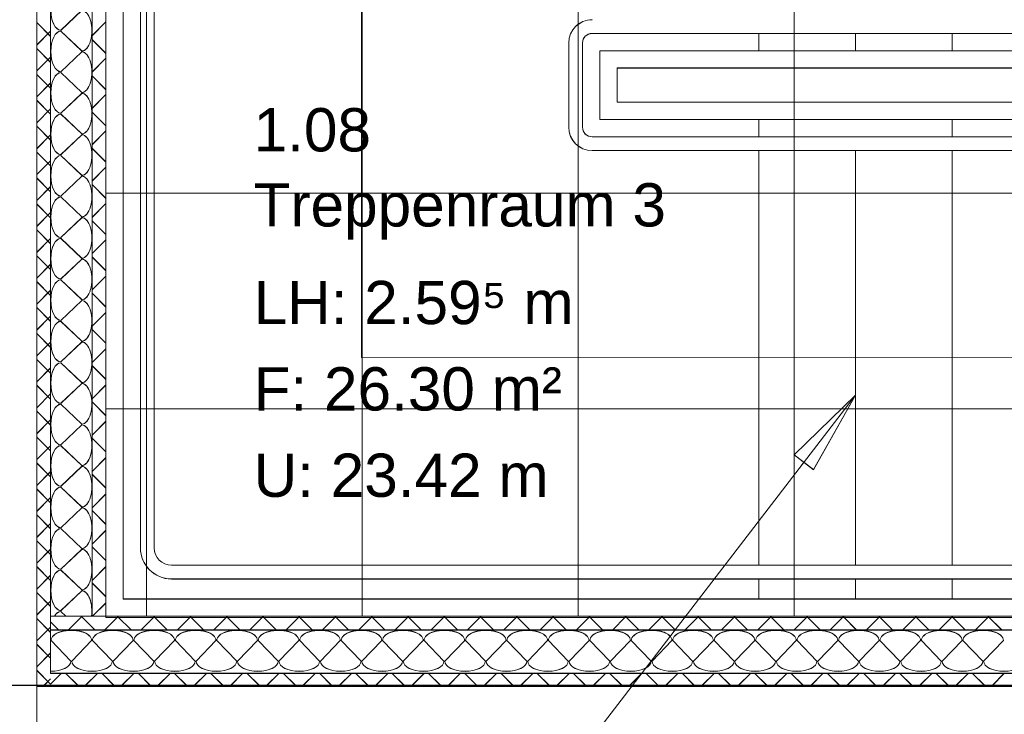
# Model space of a CAD drawing. Extents: x 229 to 926, y 37 to 878.
# Tile 3 of 162: x 381 to 438, y 96 to 136. Entities that reach past the tile are written whole.
import ezdxf
from ezdxf.lldxf.tags import DXFTag

# ---------------------------------------------------------------- set-up
doc = ezdxf.new("R2010")
doc.units = 0
doc.layers.get('0').update_dxf_attribs({"lineweight": 13})
doc.layers.add('A_BI_Aussenwand', color=5, linetype='Continuous', lineweight=18, true_color=0x0000ff, plot=False)
for name, color, linetype, lineweight in [('Axen', 7, 'Continuous', 25), ('Axen-A03ENIVKI0', 7, 'Continuous', 25), ('Beschriftung', 7, 'Continuous', 25), ('Beschriftung-A03ENIVII0', 7, 'Continuous', 25), ('Deckenspiegel', 7, 'Continuous', 25), ('Fullfläche', 7, 'Continuous', 25), ('Fullfläche-A03ENIVQI0', 7, 'Continuous', 25), ('Räume', 7, 'Continuous', 25), ('Räume-A03ENIVSI0', 7, 'Continuous', 25), ('Treppen', 7, 'Continuous', 25), ('Treppen-A03ENIVPI0', 7, 'Continuous', 25), ('Wände', 7, 'Continuous', 25), ('Wände-A03ENIVMI0', 7, 'Continuous', 25)]:
    doc.layers.add(name, color=color, linetype=linetype, lineweight=lineweight)
doc.styles.get("Standard").update_dxf_attribs({"font": 'arial.ttf'})
tags = doc.linetypes.add('ALL_S25', pattern=[0.001, 0, -0.001]).pattern_tags.tags
tags[6:7] = [DXFTag(74, 4), DXFTag(75, 0), DXFTag(340, '0'), DXFTag(46, 1.0), DXFTag(50, 0.0), DXFTag(44, 0.0), DXFTag(45, 0.0)]
tags[4:5] = [DXFTag(74, 4), DXFTag(75, 0), DXFTag(340, '0'), DXFTag(46, 1.0), DXFTag(50, 0.0), DXFTag(44, 0.0), DXFTag(45, 0.0)]
tags = doc.linetypes.add('ALL_S25-A03ENIVOI0', pattern=[0.001, 0, -0.001]).pattern_tags.tags
tags[6:7] = [DXFTag(74, 4), DXFTag(75, 0), DXFTag(340, '0'), DXFTag(46, 1.0), DXFTag(50, 0.0), DXFTag(44, 0.0), DXFTag(45, 0.0)]
tags[4:5] = [DXFTag(74, 4), DXFTag(75, 0), DXFTag(340, '0'), DXFTag(46, 1.0), DXFTag(50, 0.0), DXFTag(44, 0.0), DXFTag(45, 0.0)]

# ---------------------------------------------------------------- blocks, each defined once
blk = doc.blocks.new('Referenz-A03ENIVGI0', base_point=(255.728, 66.032))
at = {"layer": 'Axen', "color": 0, "linetype": 'ALL_S25', "lineweight": -2, "ltscale": 0.13}
for p, q in [((381.634, 66.032), (381.634, 801.546)), ((735.547, 97.34), (301.598, 97.34))]:
    blk.add_line(p, q, dxfattribs=at)
at = {"layer": 'Beschriftung', "color": 0, "lineweight": -2}
for p, q in [((429.034, 114.14), (392.076, 66.032)), ((425.494, 110.68), (429.034, 114.14)), ((425.494, 110.68), (429.034, 114.14)), ((429.034, 114.14), (426.604, 109.827)), ((429.034, 114.14), (426.604, 109.827)), ((429.034, 114.14), (429.034, 114.14)), ((429.034, 114.14), (429.034, 114.14)), ((429.034, 114.14), (429.034, 114.14)), ((426.604, 109.827), (425.494, 110.68)), ((426.604, 109.827), (425.494, 110.68)), ((426.049, 110.254), (425.836, 109.976))]:
    blk.add_line(p, q, dxfattribs=at)
at = {"layer": 'Fullfläche', "color": 0, "lineweight": -2}
for p, q in [((384.234, 136.416), (383.034, 135.264)), ((381.634, 135.71), (382.434, 134.911)), ((384.834, 134.953), (385.634, 135.755)), ((381.634, 134.412), (382.434, 135.212)), ((383.034, 135.216), (384.234, 134.064)), ((384.834, 134.723), (385.634, 133.926)), ((381.634, 134.21), (382.434, 133.411)), ((384.234, 134.016), (383.034, 132.864)), ((381.634, 132.912), (382.434, 133.712)), ((384.834, 132.85), (385.634, 133.652)), ((381.634, 132.71), (382.434, 131.911)), ((383.034, 132.816), (384.234, 131.664)), ((384.834, 132.626), (385.634, 131.829)), ((381.634, 131.412), (382.434, 132.212)), ((381.634, 131.21), (382.434, 130.411)), ((384.234, 131.616), (383.034, 130.464)), ((384.834, 130.747), (385.634, 131.549)), ((381.634, 129.912), (382.434, 130.712)), ((383.034, 130.416), (384.234, 129.264)), ((384.834, 130.529), (385.634, 129.732)), ((381.634, 129.71), (382.434, 128.911)), ((384.834, 128.644), (385.634, 129.446)), ((381.634, 128.412), (382.434, 129.212)), ((384.234, 129.216), (383.034, 128.064)), ((384.834, 128.432), (385.634, 127.635)), ((381.634, 128.21), (382.434, 127.411)), ((381.634, 126.912), (382.434, 127.712)), ((383.034, 128.016), (384.234, 126.864)), ((384.834, 126.541), (385.634, 127.343)), ((381.634, 126.71), (382.434, 125.911)), ((384.234, 126.816), (383.034, 125.664)), ((381.634, 125.412), (382.434, 126.212)), ((384.834, 126.335), (385.634, 125.538)), ((383.034, 125.616), (384.234, 124.464)), ((381.634, 125.21), (382.434, 124.411)), ((384.834, 124.438), (385.634, 125.24)), ((381.634, 123.912), (382.434, 124.711)), ((384.234, 124.416), (383.034, 123.264)), ((384.834, 124.238), (385.634, 123.441)), ((381.634, 123.71), (382.434, 122.911)), ((381.634, 122.412), (382.434, 123.212)), ((383.034, 123.216), (384.234, 122.064)), ((384.834, 122.335), (385.634, 123.137)), ((381.634, 122.21), (382.434, 121.411)), ((384.234, 122.016), (383.034, 120.864)), ((384.834, 122.141), (385.634, 121.344)), ((381.634, 120.912), (382.434, 121.711)), ((384.834, 120.232), (385.634, 121.034)), ((381.634, 120.71), (382.434, 119.911)), ((383.034, 120.816), (384.234, 119.664)), ((381.634, 119.412), (382.434, 120.211)), ((384.834, 120.044), (385.634, 119.247)), ((381.634, 119.21), (382.434, 118.411)), ((384.234, 119.616), (383.034, 118.464)), ((381.634, 117.912), (382.434, 118.711)), ((384.834, 118.129), (385.634, 118.931)), ((383.034, 118.416), (384.234, 117.264)), ((381.634, 117.71), (382.434, 116.911)), ((384.834, 117.947), (385.634, 117.15)), ((381.634, 116.412), (382.434, 117.211)), ((384.234, 117.216), (383.034, 116.064)), ((384.834, 116.026), (385.634, 116.828)), ((381.634, 116.21), (382.434, 115.411)), ((383.034, 116.016), (384.234, 114.864)), ((384.834, 115.85), (385.634, 115.053)), ((381.634, 114.912), (382.434, 115.711)), ((381.634, 114.71), (382.434, 113.911)), ((384.234, 114.816), (383.034, 113.664)), ((384.834, 113.924), (385.634, 114.725)), ((381.634, 113.412), (382.434, 114.211)), ((383.034, 113.616), (384.234, 112.464)), ((384.834, 113.753), (385.634, 112.956)), ((381.634, 113.21), (382.434, 112.411)), ((381.634, 111.912), (382.434, 112.711)), ((384.234, 112.416), (383.034, 111.264)), ((384.834, 111.82), (385.634, 112.622)), ((381.634, 111.71), (382.434, 110.911)), ((381.634, 110.412), (382.434, 111.211)), ((383.034, 111.216), (384.234, 110.064)), ((384.834, 111.655), (385.634, 110.859)), ((381.634, 110.21), (382.434, 109.411)), ((384.834, 109.718), (385.634, 110.519)), ((381.634, 108.912), (382.434, 109.711)), ((384.234, 110.016), (383.034, 108.864)), ((384.834, 109.558), (385.634, 108.761)), ((381.634, 108.71), (382.434, 107.911)), ((383.034, 108.816), (384.234, 107.664)), ((384.834, 107.615), (385.634, 108.416)), ((381.634, 107.412), (382.434, 108.211)), ((381.634, 107.21), (382.434, 106.411)), ((384.234, 107.616), (383.034, 106.464)), ((384.834, 107.461), (385.634, 106.664)), ((381.634, 105.912), (382.434, 106.711)), ((383.034, 106.416), (384.234, 105.264)), ((384.834, 105.512), (385.634, 106.313)), ((381.634, 105.71), (382.434, 104.911)), ((381.634, 104.412), (382.434, 105.211)), ((384.234, 105.216), (383.034, 104.064)), ((384.834, 105.364), (385.634, 104.567)), ((381.634, 104.21), (382.434, 103.411)), ((383.034, 104.016), (384.234, 102.864)), ((384.834, 103.409), (385.634, 104.21)), ((381.634, 102.912), (382.434, 103.711)), ((384.834, 103.267), (385.634, 102.47)), ((381.634, 102.71), (382.434, 101.911)), ((384.234, 102.816), (383.034, 101.664)), ((381.634, 101.412), (382.434, 102.211)), ((384.868, 101.34), (385.634, 102.107)), ((383.034, 101.616), (383.321, 101.34)), ((381.634, 101.21), (382.434, 100.411)), ((382.434, 101.013), (382.909, 100.538)), ((384.232, 101.311), (383.459, 100.538)), ((384.208, 101.337), (384.232, 101.313)), ((384.26, 101.337), (384.236, 101.313)), ((384.236, 101.311), (385.009, 100.538)), ((386.332, 101.311), (385.559, 100.538)), ((386.308, 101.337), (386.332, 101.313)), ((386.36, 101.337), (386.336, 101.313)), ((386.336, 101.311), (387.109, 100.538)), ((388.432, 101.311), (387.659, 100.538)), ((388.408, 101.338), (388.432, 101.313)), ((388.46, 101.338), (388.436, 101.313)), ((388.436, 101.311), (389.209, 100.538)), ((390.532, 101.311), (389.76, 100.538)), ((390.508, 101.338), (390.532, 101.313)), ((390.561, 101.338), (390.536, 101.313)), ((390.536, 101.311), (391.309, 100.538)), ((392.632, 101.311), (391.86, 100.538)), ((392.608, 101.338), (392.632, 101.313)), ((392.661, 101.338), (392.636, 101.313)), ((392.636, 101.311), (393.409, 100.538)), ((394.732, 101.311), (393.96, 100.538)), ((394.708, 101.338), (394.732, 101.313)), ((394.761, 101.338), (394.736, 101.313)), ((394.736, 101.311), (395.509, 100.538)), ((396.832, 101.311), (396.06, 100.538)), ((396.808, 101.338), (396.832, 101.313)), ((396.861, 101.338), (396.836, 101.313)), ((396.836, 101.311), (397.608, 100.538)), ((398.932, 101.311), (398.16, 100.538)), ((398.908, 101.338), (398.932, 101.313)), ((398.961, 101.338), (398.936, 101.313)), ((398.936, 101.311), (399.708, 100.538)), ((401.032, 101.311), (400.26, 100.538)), ((401.007, 101.338), (401.032, 101.313)), ((401.061, 101.338), (401.036, 101.313)), ((401.036, 101.311), (401.808, 100.538)), ((403.132, 101.311), (402.36, 100.539)), ((403.108, 101.338), (403.132, 101.313)), ((403.161, 101.338), (403.136, 101.313)), ((403.136, 101.311), (403.908, 100.539)), ((405.232, 101.311), (404.46, 100.539)), ((405.207, 101.338), (405.232, 101.313)), ((405.261, 101.338), (405.236, 101.313)), ((405.236, 101.311), (406.008, 100.539)), ((407.332, 101.311), (406.56, 100.539)), ((407.307, 101.338), (407.332, 101.313)), ((407.361, 101.338), (407.336, 101.313)), ((407.336, 101.311), (408.108, 100.539)), ((409.432, 101.311), (408.66, 100.539)), ((409.407, 101.338), (409.432, 101.313)), ((409.461, 101.338), (409.436, 101.313)), ((409.436, 101.311), (410.208, 100.539)), ((411.532, 101.311), (410.76, 100.539)), ((411.507, 101.339), (411.532, 101.314)), ((411.561, 101.339), (411.536, 101.314)), ((411.536, 101.311), (412.308, 100.539)), ((413.632, 101.311), (412.861, 100.539)), ((413.607, 101.339), (413.632, 101.314)), ((413.662, 101.339), (413.636, 101.314)), ((413.636, 101.311), (414.408, 100.539)), ((415.732, 101.311), (414.961, 100.539)), ((415.707, 101.339), (415.732, 101.314)), ((415.762, 101.339), (415.736, 101.314)), ((415.736, 101.311), (416.508, 100.539)), ((417.832, 101.312), (417.061, 100.539)), ((417.807, 101.339), (417.832, 101.314)), ((417.862, 101.339), (417.836, 101.314)), ((417.836, 101.312), (418.608, 100.539)), ((419.932, 101.312), (419.161, 100.539)), ((419.907, 101.339), (419.932, 101.314)), ((419.962, 101.339), (419.936, 101.314)), ((419.936, 101.312), (420.708, 100.539)), ((422.032, 101.312), (421.261, 100.539)), ((422.007, 101.339), (422.032, 101.314)), ((422.062, 101.339), (422.037, 101.314)), ((422.037, 101.312), (422.808, 100.539)), ((424.132, 101.312), (423.361, 100.539)), ((424.107, 101.339), (424.132, 101.314)), ((424.162, 101.339), (424.137, 101.314)), ((424.137, 101.312), (424.908, 100.54)), ((426.232, 101.312), (425.461, 100.54)), ((426.207, 101.339), (426.232, 101.314)), ((426.262, 101.339), (426.237, 101.314)), ((426.237, 101.312), (427.008, 100.54)), ((428.332, 101.312), (427.561, 100.54)), ((428.307, 101.339), (428.332, 101.314)), ((428.362, 101.339), (428.337, 101.314)), ((428.337, 101.312), (429.108, 100.54)), ((430.432, 101.312), (429.661, 100.54)), ((430.407, 101.339), (430.432, 101.314)), ((430.462, 101.339), (430.437, 101.314)), ((430.437, 101.312), (431.208, 100.54)), ((432.532, 101.312), (431.761, 100.54)), ((432.507, 101.34), (432.532, 101.314)), ((432.562, 101.34), (432.537, 101.314)), ((432.537, 101.312), (433.308, 100.54)), ((434.632, 101.312), (433.861, 100.54)), ((434.607, 101.34), (434.632, 101.314)), ((434.662, 101.34), (434.637, 101.314)), ((434.637, 101.312), (435.408, 100.54)), ((436.732, 101.312), (435.962, 100.54)), ((436.707, 101.34), (436.732, 101.314)), ((436.763, 101.34), (436.737, 101.314)), ((436.737, 101.312), (437.507, 100.54)), ((381.634, 99.912), (382.434, 100.711)), ((382.458, 99.94), (383.61, 98.74)), ((383.658, 98.74), (384.81, 99.94)), ((384.858, 99.94), (386.01, 98.74)), ((386.058, 98.74), (387.21, 99.94)), ((387.258, 99.94), (388.41, 98.74)), ((388.458, 98.74), (389.61, 99.94)), ((389.658, 99.94), (390.81, 98.74)), ((390.858, 98.74), (392.01, 99.94)), ((392.058, 99.94), (393.21, 98.74)), ((393.258, 98.74), (394.41, 99.94)), ((394.458, 99.94), (395.61, 98.74)), ((395.658, 98.74), (396.81, 99.94)), ((396.858, 99.94), (398.01, 98.74)), ((398.058, 98.74), (399.21, 99.94)), ((399.258, 99.94), (400.41, 98.74)), ((400.458, 98.74), (401.61, 99.94)), ((401.658, 99.94), (402.81, 98.74)), ((402.858, 98.74), (404.01, 99.94)), ((404.058, 99.94), (405.21, 98.74)), ((405.258, 98.74), (406.41, 99.94)), ((406.458, 99.94), (407.61, 98.74)), ((407.658, 98.74), (408.81, 99.94)), ((408.858, 99.94), (410.01, 98.74)), ((410.058, 98.74), (411.21, 99.94)), ((411.258, 99.94), (412.41, 98.74)), ((412.458, 98.74), (413.61, 99.94)), ((413.658, 99.94), (414.81, 98.74)), ((414.858, 98.74), (416.01, 99.94)), ((416.058, 99.94), (417.21, 98.74)), ((417.258, 98.74), (418.41, 99.94)), ((418.458, 99.94), (419.61, 98.74)), ((419.658, 98.74), (420.81, 99.94)), ((420.858, 99.94), (422.01, 98.74)), ((422.058, 98.74), (423.21, 99.94)), ((423.258, 99.94), (424.41, 98.74)), ((424.458, 98.74), (425.61, 99.94)), ((425.658, 99.94), (426.81, 98.74)), ((426.858, 98.74), (428.01, 99.94)), ((428.058, 99.94), (429.21, 98.74)), ((429.258, 98.74), (430.41, 99.94)), ((430.458, 99.94), (431.61, 98.74)), ((431.658, 98.74), (432.81, 99.94)), ((432.858, 99.94), (434.01, 98.74)), ((434.058, 98.74), (435.21, 99.94)), ((435.258, 99.94), (436.41, 98.74)), ((436.458, 98.74), (437.61, 99.94)), ((381.634, 99.71), (382.434, 98.911)), ((381.634, 98.412), (382.434, 99.211)), ((381.634, 98.21), (382.434, 97.411)), ((382.062, 97.34), (382.434, 97.711)), ((382.433, 97.408), (383.054, 98.03)), ((384.005, 97.339), (383.314, 98.03)), ((384.464, 97.339), (385.154, 98.03)), ((386.105, 97.339), (385.414, 98.03)), ((386.564, 97.339), (387.254, 98.03)), ((388.205, 97.339), (387.514, 98.03)), ((388.664, 97.339), (389.354, 98.03)), ((390.305, 97.339), (389.614, 98.03)), ((390.764, 97.339), (391.454, 98.03)), ((392.405, 97.339), (391.714, 98.03)), ((392.864, 97.339), (393.555, 98.03)), ((394.505, 97.339), (393.814, 98.03)), ((394.964, 97.339), (395.655, 98.03)), ((396.605, 97.339), (395.914, 98.03)), ((397.064, 97.339), (397.755, 98.03)), ((398.705, 97.339), (398.014, 98.03)), ((399.164, 97.339), (399.855, 98.03)), ((400.805, 97.339), (400.114, 98.03)), ((401.264, 97.339), (401.955, 98.03)), ((402.905, 97.339), (402.214, 98.03)), ((403.364, 97.339), (404.055, 98.03)), ((405.005, 97.339), (404.314, 98.03)), ((405.464, 97.339), (406.155, 98.03)), ((407.105, 97.339), (406.414, 98.03)), ((407.564, 97.339), (408.255, 98.03)), ((409.205, 97.339), (408.514, 98.03)), ((409.664, 97.339), (410.355, 98.03)), ((411.305, 97.339), (410.614, 98.03)), ((411.764, 97.339), (412.455, 98.03)), ((413.405, 97.339), (412.714, 98.03)), ((413.864, 97.339), (414.555, 98.031)), ((415.505, 97.339), (414.814, 98.031)), ((415.965, 97.339), (416.655, 98.031)), ((417.605, 97.339), (416.914, 98.031)), ((418.065, 97.339), (418.755, 98.031)), ((419.705, 97.339), (419.014, 98.031)), ((420.165, 97.339), (420.855, 98.031)), ((421.805, 97.34), (421.114, 98.031)), ((422.265, 97.34), (422.955, 98.031)), ((423.905, 97.34), (423.214, 98.031)), ((424.365, 97.34), (425.055, 98.031)), ((426.005, 97.34), (425.314, 98.031)), ((426.465, 97.34), (427.155, 98.031)), ((428.105, 97.34), (427.414, 98.031)), ((428.565, 97.34), (429.255, 98.031)), ((430.205, 97.34), (429.514, 98.031)), ((430.665, 97.34), (431.355, 98.031)), ((432.305, 97.34), (431.614, 98.031)), ((432.765, 97.34), (433.455, 98.031)), ((434.405, 97.34), (433.714, 98.031)), ((434.865, 97.34), (435.555, 98.031)), ((436.505, 97.34), (435.814, 98.031)), ((436.965, 97.34), (437.655, 98.031))]:
    blk.add_line(p, q, dxfattribs=at)
for centre, major_axis, start_param, end_param in [((383.034, 136.44), (0, -1.176), 4.712389, 6.283185), ((384.234, 135.24), (0, -1.176), 0, 3.141593), ((383.034, 134.04), (0, -1.176), 3.141593, 4.712389), ((383.034, 134.04), (0, -1.176), 4.712389, 6.283185), ((384.234, 132.84), (0, -1.176), 0, 3.141593), ((383.034, 131.64), (0, -1.176), 3.141593, 4.712389), ((383.034, 131.64), (0, -1.176), 4.712389, 6.283185), ((384.234, 130.44), (0, -1.176), 0, 3.141593), ((383.034, 129.24), (0, -1.176), 3.141593, 4.712389), ((383.034, 129.24), (0, -1.176), 4.712389, 6.283185), ((384.234, 128.04), (0, -1.176), 0, 3.141593), ((383.034, 126.84), (0, -1.176), 3.141593, 4.712389), ((383.034, 126.84), (0, -1.176), 4.712389, 6.283185), ((384.234, 125.64), (0, -1.176), 0, 3.141593), ((383.034, 124.44), (0, -1.176), 3.141593, 4.712389), ((383.034, 124.44), (0, -1.176), 4.712389, 6.283185), ((384.234, 123.24), (0, -1.176), 0, 3.141593), ((383.034, 122.04), (0, -1.176), 3.141593, 4.712389), ((383.034, 122.04), (0, -1.176), 4.712389, 6.283185), ((384.234, 120.84), (0, -1.176), 0, 3.141593), ((383.034, 119.64), (0, -1.176), 3.141593, 4.712389), ((383.034, 119.64), (0, -1.176), 4.712389, 6.283185), ((384.234, 118.44), (0, -1.176), 0, 3.141593), ((383.034, 117.24), (0, -1.176), 3.141593, 4.712389), ((383.034, 117.24), (0, -1.176), 4.712389, 6.283185), ((384.234, 116.04), (0, -1.176), 0, 3.141593), ((383.034, 114.84), (0, -1.176), 3.141593, 4.712389), ((383.034, 114.84), (0, -1.176), 4.712389, 6.283185), ((384.234, 113.64), (0, -1.176), 0, 3.141593), ((383.034, 112.44), (0, -1.176), 3.141593, 4.712389), ((383.034, 112.44), (0, -1.176), 4.712389, 6.283185), ((384.234, 111.24), (0, -1.176), 0, 3.141593), ((383.034, 110.04), (0, -1.176), 3.141593, 4.712389), ((383.034, 110.04), (0, -1.176), 4.712389, 6.283185), ((384.234, 108.84), (0, -1.176), 0, 3.141593), ((383.034, 107.64), (0, -1.176), 3.141593, 4.712389), ((383.034, 107.64), (0, -1.176), 4.712389, 6.283185), ((384.234, 106.44), (0, -1.176), 0, 3.141593), ((383.034, 105.24), (0, -1.176), 3.141593, 4.712389), ((383.034, 105.24), (0, -1.176), 4.712389, 6.283185), ((384.234, 104.04), (0, -1.176), 0, 3.141593), ((383.034, 102.84), (0, -1.176), 3.141593, 4.712389), ((383.034, 102.84), (0, -1.176), 4.712389, 6.283185), ((384.234, 101.64), (0, -1.176), 1.312907, 3.141593), ((383.034, 100.44), (0, -1.176), 3.141593, 3.84084), ((383.634, 99.94), (1.176, 0), 0, 3.141593), ((386.034, 99.94), (1.176, 0), 0, 3.141593), ((388.434, 99.94), (1.176, 0), 0, 3.141593), ((390.834, 99.94), (1.176, 0), 0, 3.141593), ((393.234, 99.94), (1.176, 0), 0, 3.141593), ((395.634, 99.94), (1.176, 0), 0, 3.141593), ((398.034, 99.94), (1.176, 0), 0, 3.141593), ((400.434, 99.94), (1.176, 0), 0, 3.141593), ((402.834, 99.94), (1.176, 0), 0, 3.141593), ((405.234, 99.94), (1.176, 0), 0, 3.141593), ((407.634, 99.94), (1.176, 0), 0, 3.141593), ((410.034, 99.94), (1.176, 0), 0, 3.141593), ((412.434, 99.94), (1.176, 0), 0, 3.141593), ((414.834, 99.94), (1.176, 0), 0, 3.141593), ((417.234, 99.94), (1.176, 0), 0, 3.141593), ((419.634, 99.94), (1.176, 0), 0, 3.141593), ((422.034, 99.94), (1.176, 0), 0, 3.141593), ((424.434, 99.94), (1.176, 0), 0, 3.141593), ((426.834, 99.94), (1.176, 0), 0, 3.141593), ((429.234, 99.94), (1.176, 0), 0, 3.141593), ((431.634, 99.94), (1.176, 0), 0, 3.141593), ((434.034, 99.94), (1.176, 0), 0, 3.141593), ((436.434, 99.94), (1.176, 0), 0, 3.141593), ((382.434, 98.74), (1.176, 0), 4.712389, 6.283185), ((384.834, 98.74), (1.176, 0), 3.141593, 4.712389), ((384.834, 98.74), (1.176, 0), 4.712389, 6.283185), ((387.234, 98.74), (1.176, 0), 3.141593, 4.712389), ((387.234, 98.74), (1.176, 0), 4.712389, 6.283185), ((389.634, 98.74), (1.176, 0), 3.141593, 4.712389), ((389.634, 98.74), (1.176, 0), 4.712389, 6.283185), ((392.034, 98.74), (1.176, 0), 3.141593, 4.712389), ((392.034, 98.74), (1.176, 0), 4.712389, 6.283185), ((394.434, 98.74), (1.176, 0), 3.141593, 4.712389), ((394.434, 98.74), (1.176, 0), 4.712389, 6.283185), ((396.834, 98.74), (1.176, 0), 3.141593, 4.712389), ((396.834, 98.74), (1.176, 0), 4.712389, 6.283185), ((399.234, 98.74), (1.176, 0), 3.141593, 4.712389), ((399.234, 98.74), (1.176, 0), 4.712389, 6.283185), ((401.634, 98.74), (1.176, 0), 3.141593, 4.712389), ((401.634, 98.74), (1.176, 0), 4.712389, 6.283185), ((404.034, 98.74), (1.176, 0), 3.141593, 4.712389), ((404.034, 98.74), (1.176, 0), 4.712389, 6.283185), ((406.434, 98.74), (1.176, 0), 3.141593, 4.712389), ((406.434, 98.74), (1.176, 0), 4.712389, 6.283185), ((408.834, 98.74), (1.176, 0), 3.141593, 4.712389), ((408.834, 98.74), (1.176, 0), 4.712389, 6.283185), ((411.234, 98.74), (1.176, 0), 3.141593, 4.712389), ((411.234, 98.74), (1.176, 0), 4.712389, 6.283185), ((413.634, 98.74), (1.176, 0), 3.141593, 4.712389), ((413.634, 98.74), (1.176, 0), 4.712389, 6.283185), ((416.034, 98.74), (1.176, 0), 3.141593, 4.712389), ((416.034, 98.74), (1.176, 0), 4.712389, 6.283185), ((418.434, 98.74), (1.176, 0), 3.141593, 4.712389), ((418.434, 98.74), (1.176, 0), 4.712389, 6.283185), ((420.834, 98.74), (1.176, 0), 3.141593, 4.712389), ((420.834, 98.74), (1.176, 0), 4.712389, 6.283185), ((423.234, 98.74), (1.176, 0), 3.141593, 4.712389), ((423.234, 98.74), (1.176, 0), 4.712389, 6.283185), ((425.634, 98.74), (1.176, 0), 3.141593, 4.712389), ((425.634, 98.74), (1.176, 0), 4.712389, 6.283185), ((428.034, 98.74), (1.176, 0), 3.141593, 4.712389), ((428.034, 98.74), (1.176, 0), 4.712389, 6.283185), ((430.434, 98.74), (1.176, 0), 3.141593, 4.712389), ((430.434, 98.74), (1.176, 0), 4.712389, 6.283185), ((432.834, 98.74), (1.176, 0), 3.141593, 4.712389), ((432.834, 98.74), (1.176, 0), 4.712389, 6.283185), ((435.234, 98.74), (1.176, 0), 3.141593, 4.712389), ((435.234, 98.74), (1.176, 0), 4.712389, 6.283185), ((437.634, 98.74), (1.176, 0), 3.141593, 4.712389), ((437.634, 98.74), (1.176, 0), 4.712389, 6.283185)]:
    blk.add_ellipse(centre, major_axis=major_axis, ratio=0.5, start_param=start_param, end_param=end_param, dxfattribs=at)
at = {"layer": 'Treppen', "color": 0, "lineweight": -2}
for p, q in [((385.634, 162.841), (385.634, 101.34)), ((386.634, 161.84), (386.634, 102.34)), ((387.634, 158.881), (387.634, 105.3)), ((388.434, 158.881), (388.434, 105.3)), ((400.434, 116.323), (400.434, 147.923)), ((489.583, 135.08), (413.786, 135.08)), ((423.434, 135.08), (423.434, 134.08)), ((429.034, 135.08), (429.034, 134.08)), ((434.634, 135.08), (434.634, 134.08)), ((412.434, 134.529), (412.434, 129.652)), ((413.234, 134.529), (413.234, 129.652)), ((491.235, 134.08), (414.234, 134.08)), ((414.234, 134.08), (414.234, 130.1)), ((490.235, 133.08), (415.234, 133.08)), ((415.234, 133.08), (415.234, 131.1)), ((428.043, 131.1), (415.234, 131.1)), ((484.435, 131.1), (427.843, 131.1)), ((428.434, 130.1), (414.234, 130.1)), ((423.434, 130.1), (423.434, 129.1)), ((485.435, 130.1), (428.234, 130.1)), ((434.634, 130.1), (434.634, 129.1)), ((428.825, 129.1), (413.786, 129.1)), ((485.435, 129.1), (428.625, 129.1)), ((429.138, 128.3), (413.786, 128.3)), ((423.434, 128.3), (423.434, 104.3)), ((485.435, 128.3), (428.938, 128.3)), ((429.034, 128.3), (429.034, 104.3)), ((434.634, 128.3), (434.634, 111.179)), ((473.835, 116.29), (400.434, 116.323)), ((434.634, 111.179), (434.634, 104.3)), ((438.53, 104.3), (389.434, 104.3)), ((485.435, 103.5), (389.434, 103.5)), ((423.434, 103.5), (423.434, 102.34)), ((429.034, 103.5), (429.034, 102.34)), ((434.634, 103.5), (434.634, 102.34)), ((439.234, 102.34), (386.634, 102.34)), ((439.626, 101.34), (385.634, 101.34))]:
    blk.add_line(p, q, dxfattribs=at)
for centre, major_axis in [((413.786, 134.529), (0, 1.352)), ((413.786, 134.529), (0, 0.552)), ((413.786, 129.652), (-1.352, 0)), ((413.786, 129.652), (-0.552, 0)), ((389.434, 105.3), (-1.8, 0)), ((389.434, 105.3), (-1, 0))]:
    blk.add_ellipse(centre, major_axis=major_axis, ratio=1, start_param=0, end_param=1.570796, dxfattribs=at)
at = {"layer": 'Wände', "color": 0, "lineweight": -2}
for p, q in [((381.634, 165.341), (381.634, 97.34)), ((382.434, 162.841), (382.433, 98.031)), ((384.834, 101.34), (384.834, 162.841)), ((385.634, 101.34), (385.634, 162.841)), ((506.335, 101.34), (382.434, 101.34)), ((506.335, 100.541), (382.434, 100.54)), ((382.433, 98.031), (506.335, 98.031)), ((381.634, 97.34), (506.335, 97.34))]:
    blk.add_line(p, q, dxfattribs=at)
at = {"layer": 'Räume', "color": 0, "lineweight": -2, "char_height": 2.50002, "attachment_point": 1, "rotation": 0}
for s, insert in [('{\\fArial;1.08}', (394.19, 130.754)), ('{\\fArial;Treppenraum 3}', (394.19, 126.409)), ('{\\fArial;LH: 2.59⁵ m}', (394.19, 120.754)), ('{\\fArial;F: 26.30 m²}', (394.19, 115.754)), ('{\\fArial;U: 23.42 m}', (394.19, 110.754))]:
    blk.add_mtext(s, dxfattribs=dict(at, insert=insert))
blk = doc.blocks.new('Referenz-A03ENIVUI0', base_point=(281.599, 66.032))
at = {"layer": 'Axen-A03ENIVKI0', "color": 0, "linetype": 'ALL_S25-A03ENIVOI0', "lineweight": -2, "ltscale": 0.13}
for p, q in [((381.634, 66.032), (381.634, 801.545)), ((735.547, 97.348), (301.599, 97.347))]:
    blk.add_line(p, q, dxfattribs=at)
at = {"layer": 'Beschriftung-A03ENIVII0', "color": 0, "lineweight": -2}
for p, q in [((429.034, 114.147), (392.07, 66.032)), ((425.493, 110.688), (429.034, 114.147)), ((425.493, 110.688), (429.034, 114.147)), ((429.034, 114.147), (426.603, 109.835)), ((429.034, 114.147), (426.603, 109.835)), ((426.603, 109.835), (425.493, 110.688)), ((426.603, 109.835), (425.493, 110.688)), ((426.048, 110.261), (425.835, 109.984))]:
    blk.add_line(p, q, dxfattribs=at)
at = {"layer": 'Deckenspiegel', "color": 0, "lineweight": -2}
for p, q in [((385.633, 162.847), (385.633, 101.347)), ((387.983, 101.347), (387.983, 162.847)), ((400.483, 101.347), (400.483, 162.847)), ((412.983, 101.347), (412.983, 162.847)), ((425.483, 101.347), (425.483, 162.847)), ((385.633, 125.847), (552.833, 125.847)), ((385.633, 113.347), (552.833, 113.347)), ((385.633, 101.347), (552.833, 101.347))]:
    blk.add_line(p, q, dxfattribs=at)
at = {"layer": 'Fullfläche-A03ENIVQI0', "color": 0, "lineweight": -2}
for p, q in [((384.234, 136.423), (383.034, 135.271)), ((381.634, 135.717), (382.434, 134.918)), ((384.834, 134.96), (385.634, 135.762)), ((381.634, 134.419), (382.434, 135.219)), ((383.034, 135.223), (384.234, 134.071)), ((384.834, 134.73), (385.634, 133.933)), ((381.634, 134.217), (382.434, 133.418)), ((384.234, 134.023), (383.034, 132.871)), ((381.634, 132.919), (382.434, 133.719)), ((384.834, 132.857), (385.634, 133.659)), ((381.634, 132.717), (382.434, 131.918)), ((383.034, 132.823), (384.234, 131.671)), ((384.834, 132.633), (385.634, 131.836)), ((381.634, 131.42), (382.434, 132.219)), ((381.634, 131.217), (382.434, 130.418)), ((384.234, 131.623), (383.034, 130.471)), ((384.834, 130.754), (385.634, 131.556)), ((381.634, 129.919), (382.434, 130.719)), ((383.034, 130.423), (384.234, 129.271)), ((384.834, 130.536), (385.634, 129.739)), ((381.634, 129.717), (382.434, 128.918)), ((384.834, 128.651), (385.634, 129.453)), ((381.634, 128.42), (382.434, 129.219)), ((384.234, 129.223), (383.034, 128.071)), ((384.834, 128.439), (385.634, 127.642)), ((381.634, 128.217), (382.434, 127.418)), ((381.634, 126.919), (382.434, 127.719)), ((383.034, 128.023), (384.234, 126.871)), ((384.834, 126.548), (385.634, 127.35)), ((381.634, 126.717), (382.434, 125.918)), ((384.234, 126.823), (383.034, 125.672)), ((381.634, 125.419), (382.434, 126.219)), ((384.834, 126.342), (385.634, 125.545)), ((383.034, 125.623), (384.234, 124.471)), ((381.634, 125.217), (382.434, 124.418)), ((384.834, 124.446), (385.634, 125.247)), ((381.634, 123.919), (382.434, 124.719)), ((384.234, 124.423), (383.034, 123.271)), ((381.634, 123.717), (382.434, 122.918)), ((384.834, 124.245), (385.634, 123.448)), ((381.634, 122.419), (382.434, 123.219)), ((383.034, 123.224), (384.234, 122.071)), ((384.834, 122.343), (385.634, 123.144)), ((381.634, 122.217), (382.434, 121.418)), ((384.234, 122.024), (383.034, 120.871)), ((384.834, 122.148), (385.634, 121.351)), ((381.634, 120.919), (382.434, 121.719)), ((384.834, 120.24), (385.634, 121.041)), ((381.634, 120.717), (382.434, 119.918)), ((383.034, 120.823), (384.234, 119.672)), ((381.634, 119.419), (382.434, 120.219)), ((384.834, 120.051), (385.634, 119.254)), ((381.634, 119.217), (382.434, 118.418)), ((384.234, 119.623), (383.034, 118.472)), ((381.634, 117.919), (382.434, 118.719)), ((384.834, 118.137), (385.634, 118.938)), ((383.034, 118.423), (384.234, 117.272)), ((381.634, 117.717), (382.434, 116.918)), ((384.834, 117.954), (385.634, 117.157)), ((381.634, 116.419), (382.434, 117.219)), ((384.234, 117.224), (383.034, 116.071)), ((384.834, 116.034), (385.634, 116.835)), ((381.634, 116.217), (382.434, 115.418)), ((383.034, 116.024), (384.234, 114.871)), ((384.834, 115.857), (385.634, 115.06)), ((381.634, 114.919), (382.434, 115.719)), ((381.634, 114.717), (382.434, 113.918)), ((384.234, 114.824), (383.034, 113.672)), ((384.834, 113.931), (385.634, 114.732)), ((381.634, 113.419), (382.434, 114.219)), ((383.034, 113.623), (384.234, 112.472)), ((384.834, 113.76), (385.634, 112.963)), ((381.634, 113.217), (382.434, 112.418)), ((381.634, 111.919), (382.434, 112.719)), ((384.234, 112.423), (383.034, 111.272)), ((384.834, 111.828), (385.634, 112.629)), ((381.634, 111.717), (382.434, 110.918)), ((381.634, 110.419), (382.434, 111.219)), ((383.034, 111.224), (384.234, 110.072)), ((384.834, 111.663), (385.634, 110.866)), ((381.634, 110.217), (382.434, 109.418)), ((384.834, 109.725), (385.634, 110.526)), ((381.634, 108.919), (382.434, 109.718)), ((384.234, 110.024), (383.034, 108.871)), ((384.834, 109.566), (385.634, 108.769)), ((381.634, 108.718), (382.434, 107.918)), ((383.034, 108.824), (384.234, 107.672)), ((384.834, 107.622), (385.634, 108.423)), ((381.634, 107.419), (382.434, 108.219)), ((381.634, 107.218), (382.434, 106.418)), ((384.234, 107.624), (383.034, 106.472)), ((384.834, 107.469), (385.634, 106.672)), ((381.634, 105.919), (382.434, 106.718)), ((383.034, 106.424), (384.234, 105.272)), ((384.834, 105.519), (385.634, 106.32)), ((381.634, 105.718), (382.434, 104.918)), ((381.634, 104.419), (382.434, 105.219)), ((384.234, 105.224), (383.034, 104.072)), ((384.834, 105.372), (385.634, 104.575)), ((381.634, 104.218), (382.434, 103.418)), ((383.034, 104.024), (384.234, 102.872)), ((384.834, 103.416), (385.634, 104.217)), ((381.634, 102.919), (382.434, 103.718)), ((384.834, 103.275), (385.634, 102.478)), ((381.634, 102.718), (382.434, 101.918)), ((384.234, 102.824), (383.034, 101.672)), ((381.634, 101.419), (382.434, 102.218)), ((384.868, 101.348), (385.634, 102.114)), ((383.034, 101.624), (383.321, 101.348)), ((381.634, 101.218), (382.434, 100.418)), ((382.434, 101.021), (382.909, 100.545)), ((384.232, 101.319), (383.459, 100.545)), ((384.208, 101.345), (384.232, 101.321)), ((384.26, 101.345), (384.236, 101.321)), ((384.236, 101.319), (385.009, 100.545)), ((386.332, 101.319), (385.559, 100.545)), ((386.308, 101.345), (386.332, 101.321)), ((386.36, 101.345), (386.336, 101.321)), ((386.336, 101.319), (387.109, 100.545)), ((388.432, 101.319), (387.659, 100.545)), ((388.408, 101.345), (388.432, 101.321)), ((388.46, 101.345), (388.436, 101.321)), ((388.436, 101.319), (389.209, 100.545)), ((390.532, 101.319), (389.76, 100.545)), ((390.508, 101.345), (390.532, 101.321)), ((390.56, 101.345), (390.536, 101.321)), ((390.536, 101.319), (391.309, 100.545)), ((392.632, 101.319), (391.859, 100.545)), ((392.608, 101.345), (392.632, 101.321)), ((392.661, 101.345), (392.636, 101.321)), ((392.636, 101.319), (393.409, 100.546)), ((394.732, 101.319), (393.96, 100.546)), ((394.708, 101.345), (394.732, 101.321)), ((394.76, 101.345), (394.736, 101.321)), ((394.736, 101.319), (395.508, 100.546)), ((396.832, 101.319), (396.06, 100.546)), ((396.807, 101.345), (396.832, 101.321)), ((396.86, 101.345), (396.836, 101.321)), ((396.836, 101.319), (397.608, 100.546)), ((398.932, 101.319), (398.16, 100.546)), ((398.907, 101.345), (398.932, 101.321)), ((398.961, 101.345), (398.936, 101.321)), ((398.936, 101.319), (399.708, 100.546)), ((401.032, 101.319), (400.26, 100.546)), ((401.007, 101.346), (401.032, 101.321)), ((401.061, 101.346), (401.036, 101.321)), ((401.036, 101.319), (401.808, 100.546)), ((403.132, 101.319), (402.36, 100.546)), ((403.107, 101.346), (403.132, 101.321)), ((403.161, 101.346), (403.136, 101.321)), ((403.136, 101.319), (403.908, 100.546)), ((405.232, 101.319), (404.46, 100.546)), ((405.207, 101.346), (405.232, 101.321)), ((405.261, 101.346), (405.236, 101.321)), ((405.236, 101.319), (406.008, 100.546)), ((407.332, 101.319), (406.56, 100.546)), ((407.307, 101.346), (407.332, 101.321)), ((407.361, 101.346), (407.336, 101.321)), ((407.336, 101.319), (408.108, 100.546)), ((409.432, 101.319), (408.66, 100.546)), ((409.407, 101.346), (409.432, 101.321)), ((409.461, 101.346), (409.436, 101.321)), ((409.436, 101.319), (410.208, 100.546)), ((411.532, 101.319), (410.76, 100.546)), ((411.507, 101.346), (411.532, 101.321)), ((411.561, 101.346), (411.536, 101.321)), ((411.536, 101.319), (412.308, 100.546)), ((413.632, 101.319), (412.86, 100.546)), ((413.607, 101.346), (413.632, 101.321)), ((413.661, 101.346), (413.636, 101.321)), ((413.636, 101.319), (414.408, 100.547)), ((415.732, 101.319), (414.96, 100.547)), ((415.707, 101.346), (415.732, 101.321)), ((415.761, 101.346), (415.736, 101.321)), ((415.736, 101.319), (416.508, 100.547)), ((417.832, 101.319), (417.06, 100.547)), ((417.807, 101.346), (417.832, 101.321)), ((417.861, 101.346), (417.836, 101.321)), ((417.836, 101.319), (418.608, 100.547)), ((419.932, 101.319), (419.16, 100.547)), ((419.907, 101.346), (419.932, 101.321)), ((419.961, 101.346), (419.936, 101.321)), ((419.936, 101.319), (420.707, 100.547)), ((422.032, 101.319), (421.26, 100.547)), ((422.007, 101.346), (422.032, 101.321)), ((422.061, 101.346), (422.036, 101.321)), ((422.036, 101.319), (422.807, 100.547)), ((424.132, 101.319), (423.361, 100.547)), ((424.106, 101.347), (424.132, 101.321)), ((424.161, 101.347), (424.136, 101.321)), ((424.136, 101.319), (424.907, 100.547)), ((426.232, 101.319), (425.461, 100.547)), ((426.206, 101.347), (426.232, 101.321)), ((426.262, 101.347), (426.236, 101.321)), ((426.236, 101.319), (427.007, 100.547)), ((428.332, 101.319), (427.561, 100.547)), ((428.306, 101.347), (428.332, 101.321)), ((428.362, 101.347), (428.336, 101.321)), ((428.336, 101.319), (429.107, 100.547)), ((430.432, 101.319), (429.661, 100.547)), ((430.406, 101.347), (430.432, 101.321)), ((430.462, 101.347), (430.436, 101.321)), ((430.436, 101.319), (431.207, 100.547)), ((432.532, 101.319), (431.761, 100.547)), ((432.506, 101.347), (432.532, 101.321)), ((432.562, 101.347), (432.536, 101.321)), ((432.536, 101.319), (433.307, 100.547)), ((434.632, 101.319), (433.861, 100.547)), ((434.606, 101.347), (434.632, 101.321)), ((434.662, 101.347), (434.636, 101.321)), ((434.636, 101.319), (435.407, 100.547)), ((436.732, 101.319), (435.961, 100.547)), ((436.706, 101.347), (436.732, 101.321)), ((436.762, 101.347), (436.736, 101.321)), ((436.736, 101.319), (437.507, 100.548)), ((381.634, 99.919), (382.434, 100.718)), ((382.458, 99.948), (383.61, 98.748)), ((383.658, 98.748), (384.81, 99.948)), ((384.858, 99.948), (386.01, 98.748)), ((386.058, 98.748), (387.21, 99.948)), ((387.258, 99.948), (388.41, 98.748)), ((388.458, 98.748), (389.61, 99.948)), ((389.658, 99.948), (390.81, 98.748)), ((390.858, 98.748), (392.01, 99.948)), ((392.058, 99.948), (393.21, 98.748)), ((393.258, 98.748), (394.41, 99.948)), ((394.458, 99.948), (395.61, 98.748)), ((395.658, 98.748), (396.81, 99.948)), ((396.858, 99.948), (398.01, 98.748)), ((398.058, 98.748), (399.21, 99.948)), ((399.258, 99.948), (400.41, 98.748)), ((400.458, 98.748), (401.61, 99.948)), ((401.658, 99.948), (402.81, 98.748)), ((402.858, 98.748), (404.009, 99.948)), ((404.058, 99.948), (405.21, 98.748)), ((405.258, 98.748), (406.41, 99.948)), ((406.457, 99.948), (407.61, 98.748)), ((407.658, 98.748), (408.81, 99.948)), ((408.858, 99.948), (410.01, 98.748)), ((410.058, 98.748), (411.21, 99.948)), ((411.258, 99.948), (412.41, 98.748)), ((412.457, 98.748), (413.61, 99.948)), ((413.658, 99.948), (414.81, 98.748)), ((414.858, 98.748), (416.01, 99.948)), ((416.058, 99.948), (417.21, 98.748)), ((417.258, 98.748), (418.41, 99.948)), ((418.458, 99.948), (419.61, 98.748)), ((419.658, 98.748), (420.81, 99.948)), ((420.858, 99.948), (422.01, 98.748)), ((422.058, 98.748), (423.21, 99.948)), ((423.258, 99.948), (424.41, 98.748)), ((424.458, 98.748), (425.61, 99.948)), ((425.658, 99.948), (426.81, 98.748)), ((426.858, 98.748), (428.01, 99.948)), ((428.058, 99.948), (429.21, 98.748)), ((429.258, 98.748), (430.41, 99.948)), ((430.457, 99.948), (431.61, 98.748)), ((431.658, 98.748), (432.81, 99.948)), ((432.858, 99.948), (434.009, 98.748)), ((434.058, 98.748), (435.209, 99.948)), ((435.258, 99.948), (436.41, 98.748)), ((436.457, 98.748), (437.61, 99.948)), ((381.634, 99.718), (382.434, 98.918)), ((381.634, 98.419), (382.434, 99.218)), ((381.634, 98.218), (382.434, 97.419)), ((382.062, 97.347), (382.434, 97.718)), ((382.433, 97.416), (383.054, 98.037)), ((384.005, 97.346), (383.314, 98.037)), ((384.464, 97.346), (385.154, 98.037)), ((386.105, 97.346), (385.414, 98.037)), ((386.564, 97.346), (387.254, 98.037)), ((388.205, 97.346), (387.514, 98.037)), ((388.664, 97.346), (389.354, 98.037)), ((390.305, 97.346), (389.614, 98.037)), ((390.764, 97.346), (391.454, 98.037)), ((392.405, 97.346), (391.714, 98.037)), ((392.864, 97.346), (393.554, 98.037)), ((394.505, 97.346), (393.814, 98.037)), ((394.964, 97.346), (395.654, 98.038)), ((396.605, 97.346), (395.914, 98.038)), ((397.064, 97.346), (397.754, 98.038)), ((398.705, 97.346), (398.014, 98.038)), ((399.164, 97.346), (399.854, 98.038)), ((400.805, 97.346), (400.114, 98.038)), ((401.264, 97.347), (401.954, 98.038)), ((402.905, 97.347), (402.214, 98.038)), ((403.364, 97.347), (404.054, 98.038)), ((405.005, 97.347), (404.314, 98.038)), ((405.464, 97.347), (406.155, 98.038)), ((407.104, 97.347), (406.414, 98.038)), ((407.564, 97.347), (408.255, 98.038)), ((409.204, 97.347), (408.514, 98.038)), ((409.664, 97.347), (410.355, 98.038)), ((411.304, 97.347), (410.614, 98.038)), ((411.764, 97.347), (412.455, 98.038)), ((413.404, 97.347), (412.714, 98.038)), ((413.864, 97.347), (414.555, 98.038)), ((415.504, 97.347), (414.814, 98.038)), ((415.964, 97.347), (416.655, 98.038)), ((417.604, 97.347), (416.914, 98.038)), ((418.064, 97.347), (418.755, 98.038)), ((419.704, 97.347), (419.014, 98.038)), ((420.164, 97.347), (420.855, 98.038)), ((421.804, 97.347), (421.114, 98.038)), ((422.264, 97.347), (422.955, 98.038)), ((423.904, 97.347), (423.214, 98.038)), ((424.364, 97.347), (425.055, 98.038)), ((426.004, 97.347), (425.314, 98.038)), ((426.464, 97.347), (427.155, 98.038)), ((428.104, 97.347), (427.414, 98.038)), ((428.564, 97.347), (429.255, 98.038)), ((430.204, 97.347), (429.514, 98.038)), ((430.664, 97.347), (431.355, 98.038)), ((432.304, 97.347), (431.614, 98.038)), ((432.764, 97.347), (433.455, 98.038)), ((434.404, 97.347), (433.713, 98.038)), ((434.864, 97.347), (435.555, 98.038)), ((436.504, 97.347), (435.814, 98.038)), ((436.964, 97.347), (437.655, 98.039))]:
    blk.add_line(p, q, dxfattribs=at)
for centre, major_axis, start_param, end_param in [((383.034, 136.447), (0, -1.176), 4.712389, 6.283185), ((384.234, 135.247), (0, -1.176), 0, 3.141593), ((383.034, 134.047), (0, -1.176), 3.141593, 4.712389), ((383.034, 134.047), (0, -1.176), 4.712389, 6.283185), ((384.234, 132.847), (0, -1.176), 0, 3.141593), ((383.034, 131.647), (0, -1.176), 3.141593, 4.712389), ((383.034, 131.647), (0, -1.176), 4.712389, 6.283185), ((384.234, 130.447), (0, -1.176), 0, 3.141593), ((383.034, 129.247), (0, -1.176), 3.141593, 4.712389), ((383.034, 129.247), (0, -1.176), 4.712389, 6.283185), ((384.234, 128.047), (0, -1.176), 0, 3.141593), ((383.034, 126.847), (0, -1.176), 3.141593, 4.712389), ((383.034, 126.847), (0, -1.176), 4.712389, 6.283185), ((384.234, 125.647), (0, -1.176), 0, 3.141593), ((383.034, 124.448), (0, -1.176), 3.141593, 4.712389), ((383.034, 124.448), (0, -1.176), 4.712389, 6.283185), ((384.234, 123.248), (0, -1.176), 0, 3.141593), ((383.034, 122.047), (0, -1.176), 3.141593, 4.712389), ((383.034, 122.047), (0, -1.176), 4.712389, 6.283185), ((384.234, 120.847), (0, -1.176), 0, 3.141593), ((383.034, 119.647), (0, -1.176), 3.141593, 4.712389), ((383.034, 119.647), (0, -1.176), 4.712389, 6.283185), ((384.234, 118.448), (0, -1.176), 0, 3.141593), ((383.034, 117.248), (0, -1.176), 3.141593, 4.712389), ((383.034, 117.248), (0, -1.176), 4.712389, 6.283185), ((384.234, 116.048), (0, -1.176), 0, 3.141593), ((383.034, 114.847), (0, -1.176), 3.141593, 4.712389), ((383.034, 114.847), (0, -1.176), 4.712389, 6.283185), ((384.234, 113.647), (0, -1.176), 0, 3.141593), ((383.034, 112.448), (0, -1.176), 3.141593, 4.712389), ((383.034, 112.448), (0, -1.176), 4.712389, 6.283185), ((384.234, 111.248), (0, -1.176), 0, 3.141593), ((383.034, 110.048), (0, -1.176), 3.141593, 4.712389), ((383.034, 110.048), (0, -1.176), 4.712389, 6.283185), ((384.234, 108.848), (0, -1.176), 0, 3.141593), ((383.034, 107.648), (0, -1.176), 3.141593, 4.712389), ((383.034, 107.648), (0, -1.176), 4.712389, 6.283185), ((384.234, 106.448), (0, -1.176), 0, 3.141593), ((383.034, 105.248), (0, -1.176), 3.141593, 4.712389), ((383.034, 105.248), (0, -1.176), 4.712389, 6.283185), ((384.234, 104.048), (0, -1.176), 0, 3.141593), ((383.034, 102.848), (0, -1.176), 3.141593, 4.712389), ((383.034, 102.848), (0, -1.176), 4.712389, 6.283185), ((384.234, 101.648), (0, -1.176), 1.312907, 3.141593), ((383.034, 100.448), (0, -1.176), 3.141593, 3.84084), ((383.634, 99.948), (1.176, 0), 0, 3.141593), ((386.034, 99.948), (1.176, 0), 0, 3.141593), ((388.434, 99.948), (1.176, 0), 0, 3.141593), ((390.834, 99.948), (1.176, 0), 0, 3.141593), ((393.234, 99.948), (1.176, 0), 0, 3.141593), ((395.634, 99.948), (1.176, 0), 0, 3.141593), ((398.034, 99.948), (1.176, 0), 0, 3.141593), ((400.434, 99.948), (1.176, 0), 0, 3.141593), ((402.834, 99.948), (1.176, 0), 0, 3.141593), ((405.233, 99.948), (1.176, 0), 0, 3.141593), ((407.634, 99.948), (1.176, 0), 0, 3.141593), ((410.034, 99.948), (1.176, 0), 0, 3.141593), ((412.434, 99.948), (1.176, 0), 0, 3.141593), ((414.834, 99.948), (1.176, 0), 0, 3.141593), ((417.234, 99.948), (1.176, 0), 0, 3.141593), ((419.634, 99.948), (1.176, 0), 0, 3.141593), ((422.034, 99.948), (1.176, 0), 0, 3.141593), ((424.434, 99.948), (1.176, 0), 0, 3.141593), ((426.834, 99.948), (1.176, 0), 0, 3.141593), ((429.233, 99.948), (1.176, 0), 0, 3.141593), ((431.634, 99.948), (1.176, 0), 0, 3.141593), ((434.034, 99.948), (1.176, 0), 0, 3.141593), ((436.433, 99.948), (1.176, 0), 0, 3.141593), ((382.434, 98.748), (1.176, 0), 4.712389, 6.283185), ((384.834, 98.748), (1.176, 0), 3.141593, 4.712389), ((384.834, 98.748), (1.176, 0), 4.712389, 6.283185), ((387.234, 98.748), (1.176, 0), 3.141593, 4.712389), ((387.234, 98.748), (1.176, 0), 4.712389, 6.283185), ((389.634, 98.748), (1.176, 0), 3.141593, 4.712389), ((389.634, 98.748), (1.176, 0), 4.712389, 6.283185), ((392.034, 98.748), (1.176, 0), 3.141593, 4.712389), ((392.034, 98.748), (1.176, 0), 4.712389, 6.283185), ((394.434, 98.748), (1.176, 0), 3.141593, 4.712389), ((394.434, 98.748), (1.176, 0), 4.712389, 6.283185), ((396.834, 98.748), (1.176, 0), 3.141593, 4.712389), ((396.834, 98.748), (1.176, 0), 4.712389, 6.283185), ((399.234, 98.748), (1.176, 0), 3.141593, 4.712389), ((399.234, 98.748), (1.176, 0), 4.712389, 6.283185), ((401.634, 98.748), (1.176, 0), 3.141593, 4.712389), ((401.634, 98.748), (1.176, 0), 4.712389, 6.283185), ((404.034, 98.748), (1.176, 0), 3.141593, 4.712389), ((404.034, 98.748), (1.176, 0), 4.712389, 6.283185), ((406.434, 98.748), (1.176, 0), 3.141593, 4.712389), ((406.434, 98.748), (1.176, 0), 4.712389, 6.283185), ((408.834, 98.748), (1.176, 0), 3.141593, 4.712389), ((408.834, 98.748), (1.176, 0), 4.712389, 6.283185), ((411.233, 98.748), (1.176, 0), 3.141593, 4.712389), ((411.233, 98.748), (1.176, 0), 4.712389, 6.283185), ((413.634, 98.748), (1.176, 0), 3.141593, 4.712389), ((413.634, 98.748), (1.176, 0), 4.712389, 6.283185), ((416.034, 98.748), (1.176, 0), 3.141593, 4.712389), ((416.034, 98.748), (1.176, 0), 4.712389, 6.283185), ((418.434, 98.748), (1.176, 0), 3.141593, 4.712389), ((418.434, 98.748), (1.176, 0), 4.712389, 6.283185), ((420.834, 98.748), (1.176, 0), 3.141593, 4.712389), ((420.834, 98.748), (1.176, 0), 4.712389, 6.283185), ((423.234, 98.748), (1.176, 0), 3.141593, 4.712389), ((423.234, 98.748), (1.176, 0), 4.712389, 6.283185), ((425.634, 98.748), (1.176, 0), 3.141593, 4.712389), ((425.634, 98.748), (1.176, 0), 4.712389, 6.283185), ((428.034, 98.748), (1.176, 0), 3.141593, 4.712389), ((428.034, 98.748), (1.176, 0), 4.712389, 6.283185), ((430.434, 98.748), (1.176, 0), 3.141593, 4.712389), ((430.434, 98.748), (1.176, 0), 4.712389, 6.283185), ((432.834, 98.748), (1.176, 0), 3.141593, 4.712389), ((432.834, 98.748), (1.176, 0), 4.712389, 6.283185), ((435.233, 98.748), (1.176, 0), 3.141593, 4.712389), ((435.233, 98.748), (1.176, 0), 4.712389, 6.283185), ((437.634, 98.748), (1.176, 0), 3.141593, 4.712389), ((437.634, 98.748), (1.176, 0), 4.712389, 6.283185)]:
    blk.add_ellipse(centre, major_axis=major_axis, ratio=0.5, start_param=start_param, end_param=end_param, dxfattribs=at)
at = {"layer": 'Treppen-A03ENIVPI0', "color": 0, "lineweight": -2}
for p, q in [((385.634, 162.847), (385.634, 101.347)), ((386.634, 161.847), (386.634, 102.347)), ((387.634, 158.887), (387.634, 105.307)), ((388.434, 158.887), (388.434, 105.307)), ((400.434, 116.33), (400.434, 147.93)), ((489.582, 135.087), (413.785, 135.087)), ((423.434, 135.087), (423.434, 134.087)), ((429.034, 135.087), (429.034, 134.087)), ((434.634, 135.087), (434.634, 134.087)), ((412.434, 134.536), (412.434, 129.659)), ((413.234, 134.536), (413.234, 129.659)), ((491.233, 134.088), (414.234, 134.087)), ((414.234, 134.087), (414.234, 130.107)), ((490.233, 133.088), (415.234, 133.087)), ((415.234, 133.087), (415.234, 131.107)), ((428.042, 131.107), (415.234, 131.107)), ((484.433, 131.108), (427.842, 131.107)), ((428.434, 130.107), (414.234, 130.107)), ((423.434, 130.107), (423.434, 129.107)), ((485.433, 130.108), (428.234, 130.107)), ((434.634, 130.107), (434.634, 129.107)), ((428.825, 129.107), (413.785, 129.107)), ((485.433, 129.108), (428.625, 129.107)), ((429.138, 128.307), (413.785, 128.307)), ((423.434, 128.307), (423.434, 104.307)), ((485.433, 128.308), (428.938, 128.307)), ((429.034, 128.307), (429.034, 104.307)), ((434.634, 128.307), (434.634, 111.186)), ((473.833, 116.298), (400.434, 116.33)), ((434.634, 111.186), (434.634, 104.307)), ((438.529, 104.307), (389.434, 104.307)), ((485.433, 103.508), (389.434, 103.507)), ((423.434, 103.508), (423.434, 102.347)), ((429.034, 103.508), (429.034, 102.348)), ((434.634, 103.508), (434.634, 102.348)), ((439.234, 102.348), (386.634, 102.347)), ((439.625, 101.348), (385.634, 101.347))]:
    blk.add_line(p, q, dxfattribs=at)
for centre, major_axis in [((413.785, 134.536), (0, 1.352)), ((413.785, 134.536), (0, 0.552)), ((413.785, 129.659), (-1.352, 0)), ((413.785, 129.659), (-0.552, 0)), ((389.434, 105.307), (-1.8, 0)), ((389.434, 105.307), (-1, 0))]:
    blk.add_ellipse(centre, major_axis=major_axis, ratio=1, start_param=0, end_param=1.570796, dxfattribs=at)
at = {"layer": 'Wände-A03ENIVMI0', "color": 0, "lineweight": -2}
for p, q in [((381.634, 165.347), (381.634, 97.347)), ((382.434, 162.847), (382.433, 98.039)), ((384.834, 101.348), (384.834, 162.847)), ((385.634, 101.347), (385.634, 162.847)), ((506.333, 101.347), (382.434, 101.347)), ((506.333, 100.548), (382.434, 100.548)), ((382.433, 98.039), (506.333, 98.039)), ((381.634, 97.347), (506.333, 97.347))]:
    blk.add_line(p, q, dxfattribs=at)
at = {"layer": 'Räume-A03ENIVSI0', "color": 0, "lineweight": -2, "char_height": 2.49999, "attachment_point": 1, "rotation": 0}
for s, insert in [('{\\fArial;1.08}', (394.19, 130.761)), ('{\\fArial;Treppenraum 3}', (394.19, 126.416)), ('{\\fArial;LH: 2.59⁵ m}', (394.19, 120.761)), ('{\\fArial;F: 26.30 m²}', (394.19, 115.761)), ('{\\fArial;U: 23.42 m}', (394.19, 110.761))]:
    blk.add_mtext(s, dxfattribs=dict(at, insert=insert))
blk = doc.blocks.new('Wand-A03ENIYUI0', base_point=(381.64, 97.274))
at = {"color": 0, "linetype": 'ByBlock', "lineweight": -2, "ltscale": 0.18}
for p, q in [((381.64, 167.846), (381.64, 97.274)), ((385.64, 162.846), (385.64, 101.274))]:
    blk.add_line(p, q, dxfattribs=at)
blk = doc.blocks.new('Wand-A03ENIYWI0', base_point=(381.64, 97.274))
at = {"color": 0, "linetype": 'ByBlock', "lineweight": -2, "ltscale": 0.18}
for p, q in [((385.64, 101.274), (506.345, 101.274)), ((381.64, 97.274), (506.345, 97.274))]:
    blk.add_line(p, q, dxfattribs=at)

msp = doc.modelspace()

# ---------------------------------------------------------------- block references
at = {"color": 251, "lineweight": 13, "ltscale": 0.13, "true_color": 0x606060}
for name, p in [('Referenz-A03ENIVGI0', (255.728, 66.032)), ('Referenz-A03ENIVUI0', (281.599, 66.032))]:
    msp.add_blockref(name, p, dxfattribs=at)
at = {"layer": 'A_BI_Aussenwand', "ltscale": 0.18}
for name in ['Wand-A03ENIYUI0', 'Wand-A03ENIYWI0']:
    msp.add_blockref(name, (381.64, 97.274), dxfattribs=at)

doc.saveas('drawing.dxf')
